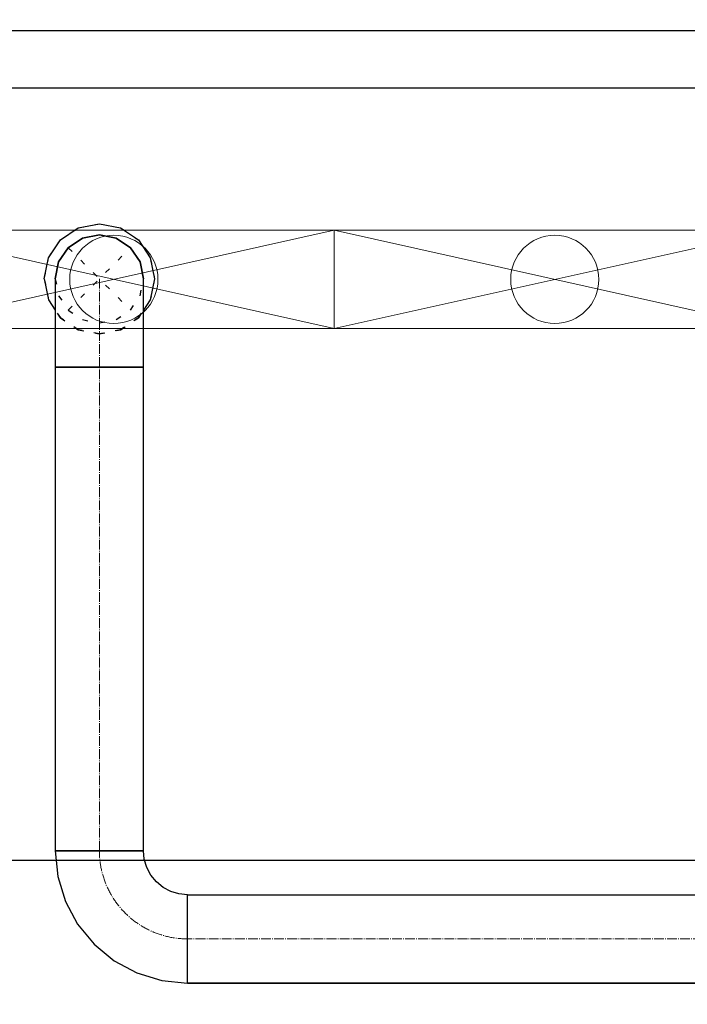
# Model space of a CAD drawing. Header units: centimetres. Extents: x -149939 to 48626, y -46000 to 152985.
# Tile 198 of 256: x -32682 to -31168, y 72352 to 74585. Entities that reach past the tile are written whole.
import ezdxf
from ezdxf import colors
from ezdxf.entities.mleader import LeaderData, LeaderLine
from ezdxf.math import Vec2, Vec3

# ---------------------------------------------------------------- set-up
doc = ezdxf.new("R2010")
doc.units = ezdxf.units.CM
doc.header["$LTSCALE"] = 50
for name, pattern in [('CADVENT_CENTERLINE', [9.9, 7.4, -1, 0.5, -1]), ('CADVENT_HIDDEN', [0.8, 0.25, -0.55]), ('Kondygnacja  -0_5$0$HIDDEN', [9.525, 6.35, -3.175]), ('Kondygnacja  -0_5$0$HIDDEN2', [4.7625, 3.175, -1.5875])]:
    doc.linetypes.add(name, pattern=pattern)
for name, color, linetype in [('01-103-Went PP_poziom-0_5$0$L_Nawiew', 7, 'Continuous'), ('bgde-nawiewDETAILS', 1, 'Continuous'), ('bgde-nawiewEXP', 7, 'Continuous'), ('bgde-nawiewHIDDEN', 250, 'Continuous'), ('Kondygnacja  -0_5$0$ARCH_KONSTR_POWYŻEJ RZUTU', 8, 'Kondygnacja  -0_5$0$HIDDEN'), ('Kondygnacja  -0_5$0$ARCH_KONSTR_POWYŻEJ RZUTU_IST', 8, 'Kondygnacja  -0_5$0$HIDDEN2'), ('Kondygnacja  -0_5$0$ARCH_ŚLUSARKA_DRZWI', 8, 'Continuous')]:
    doc.layers.add(name, color=color, linetype=linetype)
for name, color, linetype, lineweight in [('bgde-nawiewCEN', 7, 'Continuous', 13), ('bgde_nawiewnik', 11, 'Continuous', 5), ('RFCU', 6, 'Continuous', 30)]:
    doc.layers.add(name, color=color, linetype=linetype, lineweight=lineweight)

# ---------------------------------------------------------------- blocks, each defined once
blk = doc.blocks.new('Kondygnacja  -0_5$0$konstrukcja istniejąca -0.5')
at = {"layer": 'Kondygnacja  -0_5$0$ARCH_KONSTR_POWYŻEJ RZUTU_IST', "ltscale": 10}
blk.add_lwpolyline([(8738, 11767.89), (9782, 11767.89)], dxfattribs=at)
blk = doc.blocks.new('A$C066D7839')
at = {"layer": 'bgde_nawiewnik', "color": 7}
for p, q in [((-50, -11.15), (-50, 11.15)), ((-50, 11.15), (50, 11.15)), ((-50, -11.15), (50, 11.15)), ((50, -11.15), (-50, 11.15)), ((50, 11.15), (50, -11.15)), ((50, -11.15), (-50, -11.15))]:
    blk.add_line(p, q, dxfattribs=at)
blk.add_circle((0, 0), 10, dxfattribs=at)

msp = doc.modelspace()

# ---------------------------------------------------------------- linework, layer by layer
at = {"layer": 'bgde-nawiewCEN', "linetype": 'CADVENT_CENTERLINE', "ltscale": 0.06}
for p, q in [((-32501.144, 73797.303), (-32501.144, 73997.303)), ((-32501.144, 72700.526), (-32501.144, 73797.303)), ((-30062.915, 72500.526), (-32301.144, 72500.526))]:
    msp.add_line(p, q, dxfattribs=at)
at = {"layer": 'bgde-nawiewCEN', "linetype": 'CADVENT_CENTERLINE', "ltscale": 0.06, "extrusion": (0, 0, -1)}
msp.add_arc((32301.144, 72700.526), 200, 270, 0, dxfattribs=at)
at = {"layer": 'bgde-nawiewDETAILS', "linetype": 'CADVENT_HIDDEN'}
for p, q in [((-32571.855, 73926.592), (-32430.434, 74068.013)), ((-32571.855, 74068.013), (-32430.434, 73926.592))]:
    msp.add_line(p, q, dxfattribs=at)
at = {"layer": 'bgde-nawiewEXP', "linetype": 'Continuous'}
for points in [[(-32626.144, 73997.303), (-32616.629, 74045.138), (-32589.533, 74085.691), (-32548.98, 74112.787), (-32501.144, 74122.303), (-32453.309, 74112.787), (-32412.756, 74085.691), (-32385.66, 74045.138), (-32376.144, 73997.303), (-32385.66, 73949.467), (-32401.144, 73926.292)], [(-32601.144, 73997.303), (-32593.532, 74035.571), (-32571.855, 74068.013), (-32539.413, 74089.69), (-32501.144, 74097.303), (-32462.876, 74089.69), (-32430.434, 74068.013), (-32408.757, 74035.571), (-32401.144, 73997.303)], [(-32626.144, 73997.303), (-32616.629, 73949.467), (-32601.144, 73926.292)], [(-32301.144, 72400.526), (-32301.144, 72600.526), (-30062.915, 72600.526), (-30062.915, 72571.236)], [(-32301.144, 72400.526), (-30062.915, 72400.526)], [(-30062.915, 72400.526), (-32301.144, 72400.526)]]:
    msp.add_lwpolyline(points, dxfattribs=at)
for points in [[(-32601.144, 73797.303), (-32401.144, 73797.303), (-32401.144, 73997.303), (-32408.757, 74035.571), (-32430.434, 74068.013), (-32462.876, 74089.69), (-32501.144, 74097.303), (-32539.413, 74089.69), (-32571.855, 74068.013), (-32593.532, 74035.571), (-32601.144, 73997.303), (-32601.144, 73836.321)], [(-32601.144, 72700.526), (-32401.144, 72700.526), (-32401.144, 73797.302), (-32601.144, 73797.302)], [(-32601.144, 72700.526), (-32595.38, 72641.999), (-32578.308, 72585.721), (-32550.585, 72533.855), (-32513.276, 72488.394), (-32467.816, 72451.085), (-32415.949, 72423.362), (-32359.672, 72406.29), (-32301.144, 72400.526), (-32301.144, 72600.526), (-32320.653, 72602.447), (-32339.413, 72608.138), (-32356.701, 72617.379), (-32371.855, 72629.815), (-32384.291, 72644.969), (-32393.532, 72662.257), (-32399.223, 72681.017), (-32401.144, 72700.526), (-32593.532, 72700.526)]]:
    msp.add_lwpolyline(points, close=True, dxfattribs=at)
at = {"layer": 'bgde-nawiewHIDDEN', "linetype": 'CADVENT_HIDDEN'}
for points in [[(-32626.144, 73997.303), (-32616.629, 74045.138), (-32589.533, 74085.691), (-32548.98, 74112.787), (-32501.144, 74122.303), (-32453.309, 74112.787), (-32412.756, 74085.691), (-32385.66, 74045.138), (-32376.144, 73997.303), (-32385.66, 73949.467), (-32412.756, 73908.914), (-32453.309, 73881.818), (-32501.144, 73872.303), (-32548.98, 73881.818), (-32589.533, 73908.914), (-32548.98, 73881.818), (-32501.144, 73872.303), (-32453.309, 73881.818), (-32412.756, 73908.914), (-32401.144, 73926.292)], [(-32626.144, 73997.303), (-32616.629, 73949.467), (-32589.533, 73908.914), (-32601.144, 73926.292)], [(-32601.144, 73997.303), (-32593.532, 73959.034), (-32571.855, 73926.592), (-32539.413, 73904.915), (-32501.144, 73897.303), (-32462.876, 73904.915), (-32430.434, 73926.592), (-32408.757, 73959.034), (-32401.144, 73997.303)]]:
    msp.add_lwpolyline(points, dxfattribs=at)
at = {"layer": 'Kondygnacja  -0_5$0$ARCH_ŚLUSARKA_DRZWI'}
msp.add_lwpolyline([(-9822.864, 74560), (-12840, 74560), (-12840, 74560), (-14240.186, 74560), (-14240.186, 74560), (-56230, 74560), (-56230, 71100)], dxfattribs=at)
at = {"layer": 'RFCU', "color": 94}
msp.add_line((-27970, 74430), (-55380, 74430), dxfattribs=at)

# ---------------------------------------------------------------- block references
at = {"layer": '01-103-Went PP_poziom-0_5$0$L_Nawiew', "xscale": 10, "yscale": 10, "zscale": 10}
for p in [(-32468.405, 73996.017, 1117.041), (-31468.405, 73996.017, 1117.041)]:
    msp.add_blockref('A$C066D7839', p, dxfattribs=at)
at = {"layer": 'Kondygnacja  -0_5$0$ARCH_KONSTR_POWYŻEJ RZUTU', "xscale": 10, "yscale": 10, "zscale": 10}
msp.add_blockref('Kondygnacja  -0_5$0$konstrukcja istniejąca -0.5', (-121140, -45000), dxfattribs=at)

# ---------------------------------------------------------------- leaders
at = {"layer": 'RFCU', "color": 94, "lineweight": 0}
ml = msp.add_multileader_mtext('Standard', dxfattribs=at)
ml.set_content('{\\fArial CE|b0|i0|c238|p34;\\C94;Dołożenie nowego sterownika\\Pw SA-A do sterowania VAV od CO2}')
ml.set_leader_properties()
ml.build(insert=Vec2(0, 0))
ml.multileader.update_dxf_attribs({"text_right_attachment_type": 6, "dogleg_length": 0.36, "arrow_head_size": 320})
ctx = ml.context
ctx.base_point, ctx.char_height, ctx.arrow_head_size, ctx.plane_origin = Vec3(-37467.553, 79067.442), 300, 320, Vec3(-35545.349, 83443.746)
ctx.right_attachment, ctx.text_align_type = 6, 2
notes = []
notes.append((ctx, [(0, (1, 1, 0), (-30847.64, 78914.884), (-1, 0), 0.36, [(0, [(-27964.929, 77360.548)], 0, [])])]))
ctx.mtext.insert, ctx.mtext.alignment, ctx.mtext.flow_direction = Vec3(-30850, 79220), 3, 5
for ctx, leaders in notes:
    for number, flags, end, landing, length, lines in leaders:
        leader = LeaderData()
        leader.index, (leader.has_last_leader_line, leader.has_dogleg_vector, leader.attachment_direction) = number, flags
        leader.last_leader_point, leader.dogleg_vector, leader.dogleg_length = Vec3(end), Vec3(landing), length
        for number, points, colour, breaks in lines:
            line = LeaderLine()
            line.index, line.vertices, line.color, line.breaks = number, Vec3.list(points), colors.encode_raw_color(colour), breaks
            leader.lines.append(line)
        ctx.leaders.append(leader)

doc.saveas('drawing.dxf')
